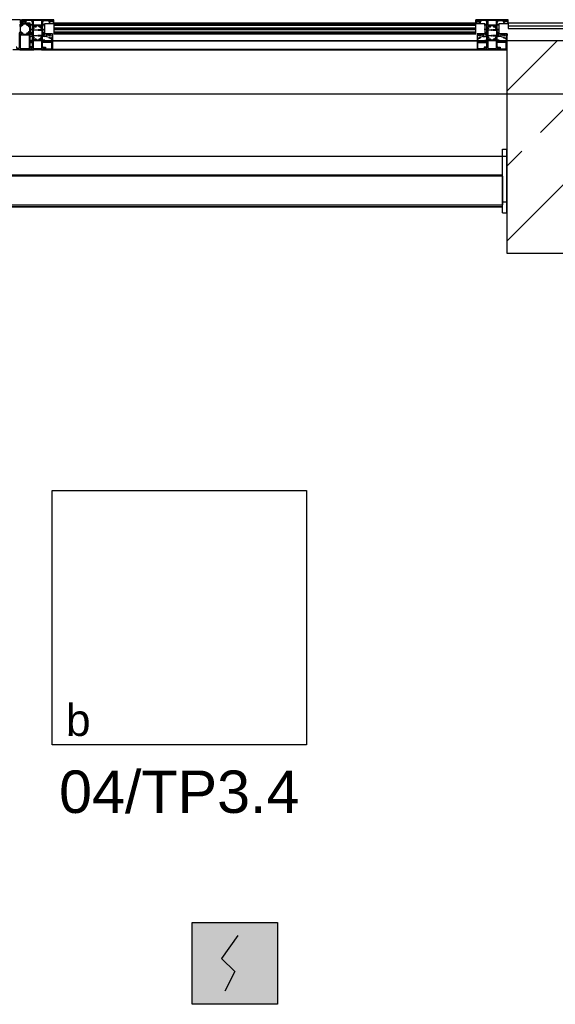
# Model space of a CAD drawing. Header units: millimetres. Extents: x 45983 to 94428, y -13359 to 18562.
# Tile 27 of 57: x 88751 to 90014, y -4463 to -2142. Entities that reach past the tile are written whole.
import ezdxf

# ---------------------------------------------------------------- set-up
doc = ezdxf.new("R2010")
doc.units = ezdxf.units.MM
doc.layers.add('Oświetlenie', color=5, linetype='Continuous')
doc.layers.add('TB czujki sufit właściwy', color=1, linetype='Continuous', lineweight=30)
doc.styles.get("Standard").update_dxf_attribs({"font": 'ARIAL.TTF'})

# ---------------------------------------------------------------- blocks, each defined once
blk = doc.blocks.new('DO')
h = blk.add_hatch(color=255)
h.dxf.hatch_style = 1
h.paths.add_polyline_path([(0, 51.53), (53.64, 51.53), (53.64, 0), (0, 0)])
for p, q in [((28.88, 43.29), (18.57, 28.86)), ((18.57, 28.86), (26.82, 20.61)), ((26.82, 20.61), (20.63, 8.24))]:
    blk.add_line(p, q)
blk.add_lwpolyline([(0, 51.53), (53.64, 51.53), (53.64, 0), (0, 0)], close=True)

msp = doc.modelspace()

# ---------------------------------------------------------------- hatches: boundary and pattern name
h = msp.add_hatch()
h.set_pattern_fill('FP_1', color=256, style=0, pattern_type=2)
h.set_pattern_definition([(45, (0, -28216.95), (-176.7767, 176.7767), []), (45, (176.78, -28216.95), (-176.7767, 176.7767), [125, -62.5])])
h.paths.add_polyline_path([(90317.6, -2692), (90400, -2692), (90400, -2192), (89900, -2192), (89900, -2692)], flags=0)

# ---------------------------------------------------------------- linework, layer by layer
at = {"lineweight": 9}
for p, q in [((88687.2, -2141.8), (88752.8, -2141.8)), ((88776.3, -2149.8), (88776.3, -2211.8)), ((88776.3, -2211.8), (88751.2, -2211.8))]:
    msp.add_line(p, q, dxfattribs=at)
for p, q in [((88750.4, -2155.7), (88752.5, -2155.7)), ((88750.7, -2156.1), (88752.2, -2156.1)), ((88752.2, -2158.6), (88752.2, -2169.6)), ((88754.3, -2158.1), (88752.7, -2158.1)), ((88752.8, -2141.8), (88752.8, -2149.8)), ((88752.8, -2149.8), (88776.3, -2149.8)), ((88752.9, -2149.3), (88776.3, -2149.3)), ((88755.1, -2149.3), (88755.3, -2147.1)), ((88755.3, -2146.8), (88755.3, -2141.8)), ((88831.1, -2141.8), (88755.3, -2141.8)), ((88757.3, -2146.8), (88755.3, -2146.8)), ((88755.6, -2146.8), (88758.4, -2146.8)), ((88756.1, -2155.1), (88756.9, -2155.1)), ((88763.8, -2143.3), (88756.8, -2143.3)), ((88756.8, -2143.3), (88756.8, -2145.8)), ((88756.8, -2145.8), (88758.3, -2145.8)), ((88757.7, -2145.2), (88758.4, -2144)), ((88758.4, -2145.6), (88757.9, -2145.5)), ((88758.4, -2146.8), (88758.4, -2145.6)), ((88762.4, -2143.3), (88758.8, -2143.3)), ((88758.9, -2143.8), (88761.8, -2143.8)), ((88759.1, -2149.8), (88762.6, -2149.8)), ((88759.7, -2153.2), (88760.1, -2152.1)), ((88760.5, -2151.8), (88766.4, -2151.8)), ((88762.2, -2144), (88762.9, -2145.2)), ((88762.7, -2145.5), (88762.3, -2145.6)), ((88762.3, -2145.6), (88762.3, -2146.8)), ((88762.3, -2145.8), (88763.8, -2145.8)), ((88762.3, -2146.8), (88765, -2146.8)), ((88766.8, -2146.8), (88763.3, -2146.8)), ((88763.8, -2145.8), (88763.8, -2143.3)), ((88781.3, -2143.6), (88765.3, -2143.6)), ((88765.3, -2143.6), (88765.3, -2145.8)), ((88765.3, -2145.8), (88766.8, -2145.8)), ((88765.3, -2147.1), (88765.5, -2149.3)), ((88766.8, -2145.8), (88766.8, -2146.8)), ((88766.9, -2152.1), (88767.3, -2153.2)), ((88770.1, -2155.1), (88770.9, -2155.1)), ((88772.6, -2158.1), (88774.2, -2158.1)), ((88774.5, -2155.7), (88776.1, -2155.7)), ((88776.2, -2156.1), (88774.7, -2156.1)), ((88774.7, -2158.6), (88774.7, -2169.6)), ((88776.3, -2152.9), (88781.3, -2152.8)), ((88776.4, -2155.8), (88776.3, -2152.9)), ((88777.5, -2155.7), (88776.4, -2155.8)), ((88776.7, -2171.6), (88776.7, -2156.6)), ((88781.3, -2154.3), (88777.5, -2154.3)), ((88777.5, -2154.3), (88777.5, -2155.7)), ((88779.8, -2146.8), (88779.8, -2145.8)), ((88779.8, -2145.8), (88781.3, -2145.8)), ((88781.3, -2146.8), (88779.8, -2146.8)), ((88781.3, -2145.8), (88781.3, -2143.6)), ((88781.3, -2152.8), (88781.3, -2146.8)), ((88781.3, -2159.1), (88781.3, -2154.3)), ((88783.2, -2143.6), (88783.2, -2153.8)), ((88803.6, -2143.6), (88783.2, -2143.6)), ((88783.2, -2153.8), (88803.6, -2153.8)), ((88783.2, -2156), (88783.8, -2159.1)), ((88787.7, -2155.8), (88783.4, -2155.8)), ((88783.4, -2156.2), (88784, -2159.4)), ((88783.7, -2155.9), (88784.9, -2155.9)), ((88787.7, -2156.3), (88786.1, -2160.5)), ((88786.2, -2156), (88787.4, -2155.9)), ((88787, -2158.5), (88787.8, -2156.1)), ((88791, -2156.1), (88790.8, -2156.8)), ((88791.5, -2155.8), (88795.2, -2155.8)), ((88795.6, -2156.1), (88795.9, -2156.8)), ((88799.7, -2158.5), (88798.8, -2156.1)), ((88799, -2155.8), (88803.3, -2155.8)), ((88799, -2156.3), (88800.5, -2160.5)), ((88800.5, -2156), (88799.3, -2155.9)), ((88803, -2155.9), (88801.8, -2155.9)), ((88803.3, -2156.2), (88802.7, -2159.4)), ((88803.5, -2156), (88802.9, -2159.1)), ((88803.6, -2153.8), (88803.6, -2143.6)), ((88805.4, -2143.6), (88821.4, -2143.6)), ((88805.4, -2145.8), (88805.4, -2143.6)), ((88806.9, -2145.8), (88805.4, -2145.8)), ((88805.4, -2146.8), (88806.9, -2146.8)), ((88805.4, -2152.8), (88805.4, -2146.8)), ((88810.3, -2152.9), (88805.4, -2152.8)), ((88805.4, -2154.3), (88809.1, -2154.3)), ((88805.4, -2159.1), (88805.4, -2154.3)), ((88806.9, -2146.8), (88806.9, -2145.8)), ((88809.1, -2154.3), (88809.1, -2155.7)), ((88809.1, -2155.7), (88810.2, -2155.8)), ((88810.2, -2155.8), (88810.3, -2152.9)), ((88819.9, -2145.8), (88819.9, -2146.8)), ((88821.4, -2145.8), (88819.9, -2145.8)), ((88819.9, -2146.8), (88823.3, -2146.8)), ((88821.3, -2147.1), (88821.1, -2150.5)), ((88821.4, -2143.6), (88821.4, -2145.8)), ((88821.4, -2150.8), (88822.6, -2150.8)), ((88824.4, -2146.8), (88821.6, -2146.8)), ((88822.6, -2150.8), (88823.4, -2150.7)), ((88822.9, -2143.3), (88829.9, -2143.3)), ((88822.9, -2145.8), (88822.9, -2143.3)), ((88824.3, -2145.8), (88822.9, -2145.8)), ((88823.4, -2150.7), (88825, -2150.7)), ((88824.5, -2144), (88823.8, -2145.2)), ((88823.9, -2145.5), (88824.4, -2145.6)), ((88824.4, -2145.6), (88824.4, -2146.8)), ((88827.8, -2143.8), (88824.9, -2143.8)), ((88825, -2150.7), (88825.7, -2150.8)), ((88825.7, -2150.8), (88827, -2150.8)), ((88827, -2150.8), (88827.7, -2150.7)), ((88827.7, -2150.7), (88829.3, -2150.7)), ((88828.9, -2145.2), (88828.2, -2144)), ((88828.3, -2145.6), (88828.8, -2145.5)), ((88828.3, -2146.8), (88828.3, -2145.6)), ((88831.1, -2146.8), (88828.3, -2146.8)), ((88829.9, -2145.8), (88828.3, -2145.8)), ((88829.3, -2150.7), (88830.1, -2150.8)), ((88829.4, -2146.8), (88831.4, -2146.8)), ((88829.9, -2143.3), (88829.9, -2145.8)), ((88830.1, -2150.8), (88831.3, -2150.8)), ((88831.4, -2146.8), (88831.4, -2142)), ((88831.6, -2150.5), (88831.4, -2147.1)), ((89827, -2149.8), (88831.4, -2149.8)), ((89827, -2150.8), (88831.4, -2150.8)), ((88831.4, -2150.8), (88831.4, -2174.8)), ((88831.4, -2152.8), (89827, -2152.8)), ((88831.4, -2154.8), (89827, -2154.8)), ((89826.7, -2150.5), (89827, -2147.1)), ((89827, -2146.8), (89827, -2141.8)), ((89902.8, -2141.8), (89827, -2141.8)), ((89829, -2146.8), (89827, -2146.8)), ((89827, -2174.8), (89827, -2150.8)), ((89828.3, -2150.8), (89827, -2150.8)), ((89827.3, -2146.8), (89830, -2146.8)), ((89829.1, -2150.7), (89828.3, -2150.8)), ((89835.5, -2143.3), (89828.5, -2143.3)), ((89828.5, -2143.3), (89828.5, -2145.8)), ((89828.5, -2145.8), (89830, -2145.8)), ((89830.7, -2150.7), (89829.1, -2150.7)), ((89829.4, -2145.2), (89830.1, -2144)), ((89830, -2145.6), (89829.6, -2145.5)), ((89830, -2146.8), (89830, -2145.6)), ((89830.5, -2143.8), (89833.4, -2143.8)), ((89831.4, -2150.8), (89830.7, -2150.7)), ((89832.6, -2150.8), (89831.4, -2150.8)), ((89833.3, -2150.7), (89832.6, -2150.8)), ((89834.9, -2150.7), (89833.3, -2150.7)), ((89833.9, -2144), (89834.6, -2145.2)), ((89834.4, -2145.5), (89833.9, -2145.6)), ((89833.9, -2145.6), (89833.9, -2146.8)), ((89833.9, -2146.8), (89836.7, -2146.8)), ((89834, -2145.8), (89835.5, -2145.8)), ((89835.7, -2150.8), (89834.9, -2150.7)), ((89838.5, -2146.8), (89835, -2146.8)), ((89835.5, -2145.8), (89835.5, -2143.3)), ((89837, -2150.8), (89835.7, -2150.8)), ((89853, -2143.6), (89837, -2143.6)), ((89837, -2143.6), (89837, -2145.8)), ((89837, -2145.8), (89838.5, -2145.8)), ((89837, -2147.1), (89837.3, -2150.5)), ((89838.5, -2145.8), (89838.5, -2146.8)), ((89848, -2152.9), (89853, -2152.8)), ((89848.1, -2155.8), (89848, -2152.9)), ((89849.2, -2155.7), (89848.1, -2155.8)), ((89853, -2154.3), (89849.2, -2154.3)), ((89849.2, -2154.3), (89849.2, -2155.7)), ((89851.5, -2146.8), (89851.5, -2145.8)), ((89851.5, -2145.8), (89853, -2145.8)), ((89853, -2146.8), (89851.5, -2146.8)), ((89853, -2145.8), (89853, -2143.6)), ((89853, -2152.8), (89853, -2146.8)), ((89853, -2159.1), (89853, -2154.3)), ((89854.8, -2143.6), (89854.8, -2153.8)), ((89875.2, -2143.6), (89854.8, -2143.6)), ((89854.8, -2153.8), (89875.2, -2153.8)), ((89854.9, -2156), (89855.4, -2159.1)), ((89859.3, -2155.8), (89855.1, -2155.8)), ((89855.1, -2156.2), (89855.6, -2159.4)), ((89855.4, -2155.9), (89856.5, -2155.9)), ((89857.8, -2156), (89859.1, -2155.9)), ((89859.4, -2156.3), (89857.8, -2160.5)), ((89858.6, -2158.5), (89859.5, -2156.1)), ((89862.7, -2156.1), (89862.4, -2156.8)), ((89863.2, -2155.8), (89866.8, -2155.8)), ((89867.3, -2156.1), (89867.6, -2156.8)), ((89871.4, -2158.5), (89870.5, -2156.1)), ((89870.6, -2156.3), (89872.2, -2160.5)), ((89870.7, -2155.8), (89874.9, -2155.8)), ((89872.2, -2156), (89870.9, -2155.9)), ((89874.6, -2155.9), (89873.5, -2155.9)), ((89874.9, -2156.2), (89874.4, -2159.4)), ((89875.1, -2156), (89874.6, -2159.1)), ((89875.2, -2153.8), (89875.2, -2143.6)), ((89877, -2143.6), (89893, -2143.6)), ((89877, -2145.8), (89877, -2143.6)), ((89878.5, -2145.8), (89877, -2145.8)), ((89877, -2146.8), (89878.5, -2146.8)), ((89877, -2152.8), (89877, -2146.8)), ((89882, -2152.9), (89877, -2152.8)), ((89877, -2154.3), (89880.8, -2154.3)), ((89877, -2159.1), (89877, -2154.3)), ((89878.5, -2146.8), (89878.5, -2145.8)), ((89880.8, -2154.3), (89880.8, -2155.7)), ((89880.8, -2155.7), (89881.9, -2155.8)), ((89881.9, -2155.8), (89882, -2152.9)), ((89891.5, -2145.8), (89891.5, -2146.8)), ((89893, -2145.8), (89891.5, -2145.8)), ((89891.5, -2146.8), (89895, -2146.8)), ((89893, -2147.1), (89892.7, -2150.5)), ((89893, -2143.6), (89893, -2145.8)), ((89893, -2150.8), (89894.3, -2150.8)), ((89896.1, -2146.8), (89893.3, -2146.8)), ((89894.3, -2150.8), (89895.1, -2150.7)), ((89894.5, -2143.3), (89901.5, -2143.3)), ((89894.5, -2145.8), (89894.5, -2143.3)), ((89896, -2145.8), (89894.5, -2145.8)), ((89895.1, -2150.7), (89896.7, -2150.7)), ((89896.1, -2144), (89895.4, -2145.2)), ((89895.6, -2145.5), (89896.1, -2145.6)), ((89896.1, -2145.6), (89896.1, -2146.8)), ((89899.5, -2143.8), (89896.6, -2143.8)), ((89896.7, -2150.7), (89897.4, -2150.8)), ((89897.4, -2150.8), (89898.6, -2150.8)), ((89898.6, -2150.8), (89899.3, -2150.7)), ((89899.3, -2150.7), (89900.9, -2150.7)), ((89900.6, -2145.2), (89899.9, -2144)), ((89900, -2145.6), (89900.4, -2145.5)), ((89900, -2146.8), (89900, -2145.6)), ((89901.5, -2145.8), (89900, -2145.8)), ((89902.7, -2146.8), (89900, -2146.8)), ((89900.9, -2150.7), (89901.7, -2150.8)), ((89901, -2146.8), (89903, -2146.8)), ((89901.5, -2143.3), (89901.5, -2145.8)), ((89901.7, -2150.8), (89903, -2150.8)), ((89903, -2146.8), (89903, -2142)), ((89903.3, -2150.5), (89903, -2147.1)), ((90397, -2149.8), (89903, -2149.8)), ((90397, -2150.3), (89903, -2150.3)), ((89903, -2150.3), (89903, -2162.3)), ((89903, -2156.3), (90397, -2156.3)), ((88752.2, -2172.1), (88750.7, -2172.1)), ((88752.1, -2175.9), (88752.7, -2172.7)), ((88752.7, -2170.1), (88754.3, -2170.1)), ((88756.8, -2173.1), (88756, -2173.1)), ((88760, -2176.2), (88759.7, -2175.1)), ((88766.4, -2176.5), (88760.5, -2176.5)), ((88767.3, -2175.1), (88766.9, -2176.2)), ((88770.9, -2173.1), (88770.1, -2173.1)), ((88774.2, -2170.1), (88772.6, -2170.1)), ((88776.1, -2172.6), (88774.5, -2172.6)), ((88774.7, -2172.1), (88776.2, -2172.1)), ((88776.3, -2180.4), (88777.8, -2180.4)), ((88776.3, -2181.4), (88777.8, -2181.4)), ((88776.6, -2163.3), (88777.2, -2163.3)), ((88781, -2165.8), (88776.6, -2165.8)), ((88776.6, -2174.8), (88777, -2174.8)), ((88781, -2176.8), (88777, -2176.8)), ((88777.3, -2175.1), (88777.3, -2175.6)), ((88777.5, -2163.6), (88777.5, -2164.5)), ((88777.6, -2175.8), (88781, -2175.8)), ((88777.8, -2164.8), (88781, -2164.8)), ((88781.3, -2164.5), (88781.3, -2160.3)), ((88781.3, -2185.3), (88781.3, -2177.1)), ((88781.4, -2175.6), (88781.4, -2166.1)), ((88781.5, -2159.3), (88783.6, -2159.3)), ((88781.8, -2159.8), (88783.5, -2159.8)), ((88783.1, -2162.3), (88783.1, -2165.5)), ((88783.1, -2167.1), (88783.1, -2178.5)), ((88783.1, -2180.1), (88783.1, -2183.3)), ((88783.4, -2165.8), (88792.1, -2165.8)), ((88792.1, -2166.8), (88783.4, -2166.8)), ((88783.4, -2178.8), (88792.1, -2178.8)), ((88792.1, -2179.8), (88783.4, -2179.8)), ((88784.3, -2161.8), (88783.6, -2161.8)), ((88788, -2158.8), (88787.1, -2158.8)), ((88803.2, -2165.8), (88794.5, -2165.8)), ((88794.5, -2166.8), (88803.2, -2166.8)), ((88803.2, -2178.8), (88794.5, -2178.8)), ((88794.5, -2179.8), (88803.2, -2179.8)), ((88798.7, -2158.8), (88799.5, -2158.8)), ((88802.4, -2161.8), (88803, -2161.8)), ((88803.1, -2159.3), (88805.2, -2159.3)), ((88804.8, -2159.8), (88803.2, -2159.8)), ((88803.5, -2162.3), (88803.5, -2165.5)), ((88803.5, -2167.1), (88803.5, -2178.5)), ((88803.5, -2180.1), (88803.5, -2183.3)), ((88805.3, -2164.5), (88805.3, -2160.3)), ((88805.3, -2175.6), (88805.3, -2166.1)), ((88805.3, -2185.3), (88805.3, -2177.1)), ((88808.8, -2164.8), (88805.6, -2164.8)), ((88805.6, -2165.8), (88810, -2165.8)), ((88809, -2175.8), (88805.6, -2175.8)), ((88805.6, -2176.8), (88809.6, -2176.8)), ((88813.3, -2180.4), (88808.8, -2180.4)), ((88814.2, -2181.4), (88808.8, -2181.4)), ((88809.1, -2163.6), (88809.1, -2164.5)), ((88809.3, -2175.1), (88809.3, -2175.6)), ((88810, -2163.3), (88809.4, -2163.3)), ((88810, -2174.8), (88809.6, -2174.8)), ((88810.3, -2165.5), (88810.3, -2163.6)), ((88810.3, -2176.1), (88810.3, -2175.2)), ((88814.3, -2175), (88813.6, -2175)), ((88816.8, -2174.8), (88814.3, -2175)), ((88814.3, -2177), (88814.3, -2179.4)), ((88814.5, -2181.5), (88819.7, -2183.2)), ((88828.5, -2174.8), (88816.8, -2174.8)), ((88828.8, -2175.1), (88828.3, -2183.5)), ((88831.4, -2160.8), (89827, -2160.8)), ((88831.4, -2162.8), (89827, -2162.8)), ((88831.4, -2164.8), (89827, -2164.8)), ((88831.4, -2170.8), (89827, -2170.8)), ((88831.4, -2172.8), (89827, -2172.8)), ((88831.4, -2174.8), (89827, -2174.8)), ((89829.5, -2175.1), (89830, -2183.5)), ((89829.8, -2174.8), (89841.5, -2174.8)), ((89843.8, -2181.5), (89838.6, -2183.2)), ((89841.5, -2174.8), (89844, -2175)), ((89844, -2175), (89844.8, -2175)), ((89844, -2177), (89844, -2179.4)), ((89844.2, -2181.4), (89849.5, -2181.4)), ((89845, -2180.4), (89849.5, -2180.4)), ((89848, -2165.5), (89848, -2163.6)), ((89848, -2176.1), (89848, -2175.2)), ((89848.3, -2163.3), (89848.9, -2163.3)), ((89852.7, -2165.8), (89848.3, -2165.8)), ((89848.3, -2174.8), (89848.7, -2174.8)), ((89852.7, -2176.8), (89848.7, -2176.8)), ((89849, -2175.1), (89849, -2175.6)), ((89849.2, -2163.6), (89849.2, -2164.5)), ((89849.3, -2175.8), (89852.7, -2175.8)), ((89849.5, -2164.8), (89852.7, -2164.8)), ((89853, -2164.5), (89853, -2160.3)), ((89853, -2175.6), (89853, -2166.1)), ((89853, -2185.3), (89853, -2177.1)), ((89853.2, -2159.3), (89855.3, -2159.3)), ((89853.5, -2159.8), (89855.1, -2159.8)), ((89854.8, -2162.3), (89854.8, -2165.5)), ((89854.8, -2167.1), (89854.8, -2178.5)), ((89854.8, -2180.1), (89854.8, -2183.3)), ((89855.1, -2165.8), (89863.8, -2165.8)), ((89863.8, -2166.8), (89855.1, -2166.8)), ((89855.1, -2178.8), (89863.8, -2178.8)), ((89863.8, -2179.8), (89855.1, -2179.8)), ((89855.9, -2161.8), (89855.3, -2161.8)), ((89859.6, -2158.8), (89858.8, -2158.8)), ((89874.9, -2165.8), (89866.2, -2165.8)), ((89866.2, -2166.8), (89874.9, -2166.8)), ((89874.9, -2178.8), (89866.2, -2178.8)), ((89866.2, -2179.8), (89874.9, -2179.8)), ((89870.4, -2158.8), (89871.2, -2158.8)), ((89874.1, -2161.8), (89874.7, -2161.8)), ((89874.8, -2159.3), (89876.8, -2159.3)), ((89876.5, -2159.8), (89874.9, -2159.8)), ((89875.2, -2162.3), (89875.2, -2165.5)), ((89875.2, -2167.1), (89875.2, -2178.5)), ((89875.2, -2180.1), (89875.2, -2183.3)), ((89877, -2164.5), (89877, -2160.3)), ((89877, -2175.6), (89877, -2166.1)), ((89877, -2185.3), (89877, -2177.1)), ((89880.5, -2164.8), (89877.3, -2164.8)), ((89877.3, -2165.8), (89881.7, -2165.8)), ((89880.7, -2175.8), (89877.3, -2175.8)), ((89877.3, -2176.8), (89881.3, -2176.8)), ((89885, -2180.4), (89880.5, -2180.4)), ((89885.8, -2181.4), (89880.5, -2181.4)), ((89880.8, -2163.6), (89880.8, -2164.5)), ((89881, -2175.1), (89881, -2175.6)), ((89881.7, -2163.3), (89881.1, -2163.3)), ((89881.7, -2174.8), (89881.3, -2174.8)), ((89882, -2165.5), (89882, -2163.6)), ((89882, -2176.1), (89882, -2175.2)), ((89886, -2175), (89885.2, -2175)), ((89888.5, -2174.8), (89886, -2175)), ((89886, -2177), (89886, -2179.4)), ((89886.2, -2181.5), (89891.4, -2183.2)), ((89900.2, -2174.8), (89888.5, -2174.8)), ((89900.5, -2175.1), (89900, -2183.5)), ((89903, -2162.3), (90397, -2162.3)), ((88776.3, -2189.8), (88781.3, -2189.8)), ((91190, -2192), (88776.3, -2192)), ((88777.8, -2193.8), (88776.3, -2193.4)), ((88778.7, -2194.1), (88776.3, -2194.1)), ((88776.3, -2195.3), (88780.7, -2195.3)), ((88778.3, -2193.8), (88777.8, -2193.8)), ((88781.3, -2191.8), (88778.3, -2191.8)), ((88778.3, -2191.8), (88778.3, -2193.8)), ((88778.7, -2192.8), (88778.7, -2194.1)), ((88781.1, -2194.5), (88779.3, -2192.6)), ((88781.3, -2189.8), (88781.3, -2186.5)), ((88781.3, -2200.5), (88781.3, -2191.8)), ((88781.6, -2200.8), (88781.3, -2200.5)), ((88781.3, -2201), (88781.6, -2200.8)), ((88781.3, -2209.8), (88781.3, -2201)), ((88783.6, -2186.2), (88781.5, -2186.2)), ((88783.3, -2185.8), (88781.8, -2185.8)), ((88783.1, -2191.8), (88783.1, -2210)), ((88803.5, -2191.8), (88783.1, -2191.8)), ((88783.8, -2186.4), (88783.2, -2189.5)), ((88783.3, -2189.5), (88783.9, -2186.4)), ((88783.4, -2189.8), (88787.7, -2189.8)), ((88783.6, -2183.8), (88784.4, -2183.8)), ((88784.2, -2189.8), (88783.6, -2189.8)), ((88784.9, -2189.8), (88784.4, -2189.8)), ((88786.2, -2185.2), (88787.8, -2189.4)), ((88787.5, -2189.8), (88786.2, -2189.8)), ((88787.9, -2189.5), (88787, -2187)), ((88787.2, -2186.8), (88788, -2186.8)), ((88790.8, -2188.7), (88791, -2189.4)), ((88795.2, -2189.8), (88791.5, -2189.8)), ((88795.9, -2188.7), (88795.6, -2189.4)), ((88799.5, -2186.8), (88798.7, -2186.8)), ((88798.8, -2189.5), (88799.7, -2187)), ((88800.4, -2185.2), (88798.9, -2189.4)), ((88803.2, -2189.8), (88799, -2189.8)), ((88799.1, -2189.8), (88800.4, -2189.8)), ((88801.8, -2189.8), (88802.2, -2189.8)), ((88803, -2183.8), (88802.3, -2183.8)), ((88802.5, -2189.8), (88803.1, -2189.8)), ((88803.3, -2189.5), (88802.8, -2186.4)), ((88802.9, -2186.4), (88803.4, -2189.5)), ((88805.1, -2186.2), (88803.1, -2186.2)), ((88803.4, -2185.8), (88804.8, -2185.8)), ((88803.5, -2210), (88803.5, -2191.8)), ((88805.1, -2200.8), (88805.3, -2200.5)), ((88805.3, -2201), (88805.1, -2200.8)), ((88805.3, -2189.8), (88805.3, -2186.5)), ((88810.3, -2189.8), (88805.3, -2189.8)), ((88805.3, -2191.8), (88808.3, -2191.8)), ((88805.3, -2200.5), (88805.3, -2191.8)), ((88805.3, -2209.8), (88805.3, -2201)), ((88805.6, -2194.5), (88807.4, -2192.6)), ((88826.4, -2195.3), (88805.9, -2195.3)), ((88807.9, -2192.8), (88807.9, -2194.1)), ((88807.9, -2194.1), (88826.5, -2194.1)), ((88808.3, -2191.8), (88808.3, -2193.8)), ((88808.3, -2193.8), (88808.9, -2193.8)), ((88808.9, -2193.8), (88810.3, -2193.4)), ((88810.3, -2193.4), (88810.3, -2189.8)), ((88819.7, -2183.2), (88825.9, -2185.5)), ((88825.8, -2186.8), (88820.7, -2184.9)), ((88821, -2183.8), (88826, -2185.6)), ((88827, -2186.8), (88825.8, -2186.8)), ((88826, -2185.6), (88826.8, -2185.6)), ((88826.5, -2183.7), (88826.5, -2185.1)), ((88828.1, -2183.7), (88826.5, -2183.7)), ((88826.5, -2183.8), (88827.8, -2183.8)), ((88826.8, -2185.6), (88826.5, -2183.8)), ((88826.9, -2209.4), (88826.9, -2195.8)), ((88827, -2193.6), (88827, -2186.8)), ((88828.3, -2184.3), (88828.3, -2211.5)), ((89830, -2192), (88828.3, -2192)), ((88828.3, -2192), (89830, -2192)), ((89830, -2184.3), (89830, -2211.5)), ((89830.3, -2183.7), (89831.8, -2183.7)), ((89831.8, -2183.8), (89830.5, -2183.8)), ((89831.3, -2193.6), (89831.3, -2186.8)), ((89831.3, -2186.8), (89832.5, -2186.8)), ((89831.4, -2209.4), (89831.4, -2195.8)), ((89831.5, -2185.6), (89831.8, -2183.8)), ((89832.4, -2185.6), (89831.5, -2185.6)), ((89831.8, -2183.7), (89831.8, -2185.1)), ((89850.4, -2194.1), (89831.8, -2194.1)), ((89831.9, -2195.3), (89852.4, -2195.3)), ((89837.3, -2183.8), (89832.4, -2185.6)), ((89838.6, -2183.2), (89832.5, -2185.5)), ((89832.5, -2186.8), (89837.6, -2184.9)), ((89848, -2193.4), (89848, -2189.8)), ((89848, -2189.8), (89853, -2189.8)), ((89849.5, -2193.8), (89848, -2193.4)), ((89850, -2193.8), (89849.5, -2193.8)), ((89853, -2191.8), (89850, -2191.8)), ((89850, -2191.8), (89850, -2193.8)), ((89850.4, -2192.8), (89850.4, -2194.1)), ((89852.8, -2194.5), (89850.9, -2192.6)), ((89853, -2189.8), (89853, -2186.5)), ((89853, -2200.5), (89853, -2191.8)), ((89853.2, -2200.8), (89853, -2200.5)), ((89853, -2201), (89853.2, -2200.8)), ((89853, -2209.8), (89853, -2201)), ((89855.2, -2186.2), (89853.2, -2186.2)), ((89855, -2185.8), (89853.5, -2185.8)), ((89854.8, -2191.8), (89854.8, -2210)), ((89875.2, -2191.8), (89854.8, -2191.8)), ((89855.4, -2186.4), (89854.9, -2189.5)), ((89855, -2189.5), (89855.5, -2186.4)), ((89855.1, -2189.8), (89859.3, -2189.8)), ((89855.9, -2189.8), (89855.2, -2189.8)), ((89855.3, -2183.8), (89856, -2183.8)), ((89856.5, -2189.8), (89856.1, -2189.8)), ((89857.9, -2185.2), (89859.5, -2189.4)), ((89859.2, -2189.8), (89857.9, -2189.8)), ((89859.5, -2189.5), (89858.6, -2187)), ((89858.8, -2186.8), (89859.6, -2186.8)), ((89862.5, -2188.7), (89862.7, -2189.4)), ((89866.8, -2189.8), (89863.2, -2189.8)), ((89867.5, -2188.7), (89867.3, -2189.4)), ((89871.2, -2186.8), (89870.4, -2186.8)), ((89872.1, -2185.2), (89870.5, -2189.4)), ((89870.5, -2189.5), (89871.4, -2187)), ((89874.9, -2189.8), (89870.7, -2189.8)), ((89870.8, -2189.8), (89872.1, -2189.8)), ((89873.5, -2189.8), (89873.9, -2189.8)), ((89874.7, -2183.8), (89874, -2183.8)), ((89874.1, -2189.8), (89874.8, -2189.8)), ((89875, -2189.5), (89874.5, -2186.4)), ((89874.6, -2186.4), (89875.1, -2189.5)), ((89876.8, -2186.2), (89874.8, -2186.2)), ((89875, -2185.8), (89876.5, -2185.8)), ((89875.2, -2210), (89875.2, -2191.8)), ((89876.7, -2200.8), (89877, -2200.5)), ((89877, -2201), (89876.7, -2200.8)), ((89877, -2189.8), (89877, -2186.5)), ((89882, -2189.8), (89877, -2189.8)), ((89877, -2191.8), (89880, -2191.8)), ((89877, -2200.5), (89877, -2191.8)), ((89877, -2209.8), (89877, -2201)), ((89877.2, -2194.5), (89879.1, -2192.6)), ((89898.1, -2195.3), (89877.6, -2195.3)), ((89879.6, -2192.8), (89879.6, -2194.1)), ((89879.6, -2194.1), (89898.2, -2194.1)), ((89880, -2191.8), (89880, -2193.8)), ((89880, -2193.8), (89880.5, -2193.8)), ((89880.5, -2193.8), (89882, -2193.4)), ((89882, -2193.4), (89882, -2189.8)), ((89891.4, -2183.2), (89897.5, -2185.5)), ((89897.5, -2186.8), (89892.4, -2184.9)), ((89892.7, -2183.8), (89897.6, -2185.6)), ((89898.7, -2186.8), (89897.5, -2186.8)), ((89897.6, -2185.6), (89898.5, -2185.6)), ((89898.2, -2183.7), (89898.2, -2185.1)), ((89899.7, -2183.7), (89898.2, -2183.7)), ((89898.2, -2183.8), (89899.5, -2183.8)), ((89898.5, -2185.6), (89898.2, -2183.8)), ((89898.6, -2209.4), (89898.6, -2195.8)), ((89898.7, -2193.6), (89898.7, -2186.8)), ((89900, -2184.3), (89900, -2211.5)), ((90400, -2192), (89900, -2192)), ((89900, -2192), (89900, -2692)), ((88784.2, -2213.8), (88751.2, -2213.8)), ((88780, -2206.2), (88776.3, -2206.2)), ((88776.3, -2207.4), (88778.5, -2207.4)), ((88776.3, -2208.2), (88777.8, -2207.8)), ((88776.4, -2211.8), (88810.3, -2211.8)), ((88777.8, -2207.8), (88778.3, -2207.8)), ((88778.3, -2207.8), (88778.3, -2209.8)), ((88778.3, -2209.8), (88781.3, -2209.8)), ((88778.5, -2207.4), (88778.7, -2207.6)), ((88779.2, -2207.7), (88780.3, -2207.1)), ((88780.7, -2206.9), (88780.7, -2206.4)), ((88783.1, -2210), (88803.5, -2210)), ((88799.3, -2211.8), (88787.3, -2211.8)), ((89900, -2213.8), (88802.5, -2213.8)), ((88808.3, -2209.8), (88805.3, -2209.8)), ((88807.5, -2207.7), (88806.4, -2207.1)), ((88806.6, -2206.2), (88812, -2206.2)), ((88808.1, -2207.4), (88808, -2207.6)), ((88810.8, -2207.4), (88808.1, -2207.4)), ((88808.3, -2207.8), (88808.3, -2209.8)), ((88808.8, -2207.8), (88808.3, -2207.8)), ((88810.3, -2208.2), (88808.8, -2207.8)), ((88810.3, -2211.8), (88810.3, -2208.2)), ((88810.8, -2211.8), (88810.8, -2207.4)), ((88828.1, -2211.8), (88810.8, -2211.8)), ((88812, -2206.2), (88812, -2210.4)), ((88812, -2210.4), (88825.9, -2210.4)), ((89830, -2211.8), (88828.3, -2211.8)), ((89830.2, -2211.8), (89847.5, -2211.8)), ((89846.3, -2210.4), (89832.4, -2210.4)), ((89851.7, -2206.2), (89846.3, -2206.2)), ((89846.3, -2206.2), (89846.3, -2210.4)), ((89847.5, -2211.8), (89847.5, -2207.4)), ((89847.5, -2207.4), (89850.2, -2207.4)), ((89848, -2208.2), (89849.5, -2207.8)), ((89848, -2211.8), (89848, -2208.2)), ((89848, -2211.8), (89882, -2211.8)), ((89849.5, -2207.8), (89850, -2207.8)), ((89850, -2207.8), (89850, -2209.8)), ((89850, -2209.8), (89853, -2209.8)), ((89850.2, -2207.4), (89850.3, -2207.6)), ((89850.9, -2207.7), (89851.9, -2207.1)), ((89854.8, -2210), (89875.2, -2210)), ((89880, -2209.8), (89877, -2209.8)), ((89879.1, -2207.7), (89878, -2207.1)), ((89878.3, -2206.2), (89883.7, -2206.2)), ((89879.8, -2207.4), (89879.7, -2207.6)), ((89882.5, -2207.4), (89879.8, -2207.4)), ((89880, -2207.8), (89880, -2209.8)), ((89880.5, -2207.8), (89880, -2207.8)), ((89882, -2208.2), (89880.5, -2207.8)), ((89882, -2211.8), (89882, -2208.2)), ((89882.5, -2211.8), (89882.5, -2207.4)), ((89899.8, -2211.8), (89882.5, -2211.8)), ((89883.7, -2206.2), (89883.7, -2210.4)), ((89883.7, -2210.4), (89897.6, -2210.4)), ((92062.4, -2317), (86660, -2317)), ((89889.6, -2447), (89899.6, -2447)), ((89889.6, -2597), (89889.6, -2447)), ((89899.6, -2597), (89899.6, -2447)), ((86776.2, -2463.8), (89900, -2463.8)), ((89889.6, -2508), (86776.2, -2508)), ((89889.6, -2510.6), (86776.2, -2510.6)), ((89889.6, -2510.6), (89889.6, -2578.6)), ((89889.6, -2570.9), (89899.6, -2570.9)), ((89899.6, -2570.9), (89899.6, -2583)), ((86776.2, -2578.6), (89889.6, -2578.6)), ((89889.6, -2583), (86776.2, -2583)), ((86776.2, -2583), (89889.6, -2583)), ((89889.6, -2597), (89899.6, -2597)), ((89900, -2692), (90400, -2692))]:
    msp.add_line(p, q)
at = {"extrusion": (0, 0, -1)}
for p, q in [((88831.4, -2141.8), (88755.3, -2141.8)), ((88755.3, -2141.8), (88755.3, -2149.3)), ((88810.3, -2174.8), (88810.3, -2150.8)), ((88810.3, -2150.8), (88831.4, -2150.8)), ((88831.4, -2150.8), (88831.4, -2141.8)), ((89903, -2141.8), (89827, -2141.8)), ((89827, -2141.8), (89827, -2150.8)), ((89827, -2150.8), (89848, -2150.8)), ((89848, -2150.8), (89848, -2174.8)), ((89882, -2174.8), (89882, -2150.8)), ((89882, -2150.8), (89903, -2150.8)), ((89903, -2150.8), (89903, -2141.8)), ((88828.3, -2174.8), (88810.3, -2174.8)), ((88828.3, -2211.8), (88828.3, -2174.8)), ((89848, -2174.8), (89830, -2174.8)), ((89830, -2174.8), (89830, -2211.8)), ((89900, -2174.8), (89882, -2174.8)), ((89900, -2211.8), (89900, -2174.8)), ((88776.3, -2211.8), (88787.3, -2211.8)), ((88799.3, -2211.8), (88828.3, -2211.8)), ((89830, -2211.8), (89900, -2211.8))]:
    msp.add_line(p, q, dxfattribs=at)
for points in [[(88755.2, -2149.8), (88752.8, -2149.8), (88752.8, -2141.8), (88722.3, -2141.8)], [(88752.1, -2152.4), (88752.7, -2155.5), (88752.1, -2152.4)], [(88756.5, -2152.1), (88752.3, -2152.1), (88756.6, -2152.1)], [(88754.8, -2157.8), (88756.8, -2152.4), (88755.9, -2154.9)], [(88776.3, -2155.4), (88776.3, -2149.8), (88766, -2149.8), (88766, -2147.2), (88764.5, -2147.2), (88764.5, -2149.8), (88757.5, -2149.8), (88757.5, -2147.2), (88755.7, -2147.2), (88755.7, -2149.3)], [(88771.1, -2154.9), (88770.2, -2152.4), (88772.2, -2157.8)], [(88770.4, -2152.1), (88774.6, -2152.1), (88770.4, -2152.1)], [(88774.8, -2152.4), (88774.3, -2155.5), (88774.8, -2152.4)], [(88752.4, -2176.1), (88756.5, -2176.1), (88752.1, -2176.1), (88752.7, -2172.6), (88750.2, -2172.6), (88750.2, -2198.5), (88750.4, -2198.8), (88750.2, -2199), (88750.2, -2210), (88744.7, -2210), (88744.7, -2206.8), (88742.7, -2206.8)], [(88755.8, -2173.4), (88756.7, -2175.9), (88754.8, -2170.5)], [(88772.2, -2170.5), (88770.2, -2175.9), (88771.1, -2173.4)], [(88774.6, -2176.1), (88770.4, -2176.1), (88774.6, -2176.1)], [(88774.3, -2172.8), (88774.8, -2175.9), (88774.3, -2172.7)], [(88780.2, -2205.9), (88776.3, -2205.9), (88776.3, -2172.8)], [(88735, -2211.8), (88776.3, -2211.8), (88776.3, -2207.4), (88780.2, -2207.4)]]:
    msp.add_lwpolyline(points)
msp.add_lwpolyline([(88752, -2210), (88774.5, -2210), (88774.5, -2178.5), (88752, -2178.5)], close=True)
for centre, radius in [((88760.3, -2145.5), 1), ((88785.5, -2156.5), 0.526), ((88801.1, -2156.5), 0.526), ((88826.3, -2145.5), 1), ((89832, -2145.5), 1), ((89857.2, -2156.5), 0.526), ((89872.8, -2156.5), 0.526), ((89898, -2145.5), 1), ((88817.5, -2177.5), 1.5), ((88823, -2178.5), 1.75), ((89835.3, -2178.5), 1.75), ((89840.8, -2177.5), 1.5), ((89889.2, -2177.5), 1.5), ((89894.7, -2178.5), 1.75), ((88785.5, -2189.1), 0.55), ((88801.1, -2189.1), 0.55), ((89857.2, -2189.1), 0.55), ((89872.8, -2189.1), 0.55)]:
    msp.add_circle(centre, radius)
for centre, radius, start, end in [((88752.4, -2152.4), 0.25, 90, 190), ((88752.3, -2152.3), 0.2, 90, 190), ((88752.2, -2155.6), 0.5, 270, 10), ((88752.7, -2158.6), 0.5, 90, 180), ((88752.5, -2155.5), 0.2, 270, 10), ((88754.3, -2157.6), 0.5, 270, 340), ((88755.2, -2149.3), 0.5, 270, 0), ((88755.6, -2142), 0.25, 90, 180), ((88755.5, -2147.1), 0.226, 71.2095, 184.4274), ((88756.1, -2154.9), 0.2, 159.9231, 270), ((88756.5, -2152.4), 0.25, 340, 90), ((88756.6, -2152.3), 0.2, 339.9231, 90), ((88756.9, -2152.1), 3, 270, 340.0164), ((88757.3, -2145.8), 1, 270, 0), ((88759.3, -2148.1), 1.72, 114.1034, 263.1254), ((88759, -2144.6), 1.26, 97.0364, 261.8341), ((88757.9, -2145.3), 0.2, 150, 260.5377), ((88758.9, -2144.3), 0.5, 90, 150), ((88758.4, -2146.1), 0.506, 296.6486, 29.8936), ((88760.5, -2152.3), 0.5, 90, 160.0164), ((88761.8, -2144.3), 0.5, 30, 90), ((88763.3, -2145.8), 1, 180, 270), ((88762.6, -2144.6), 1.26, 280.38, 97.0364), ((88762.3, -2148.1), 1.72, 276.8746, 69.3841), ((88762.7, -2145.3), 0.2, 279.4623, 30), ((88763.2, -2146.1), 0.506, 149.0757, 234.5786), ((88765.1, -2147.1), 0.227, 355.7621, 109.2679), ((88766.4, -2152.3), 0.5, 19.9836, 90), ((88770.1, -2152.1), 3, 199.9836, 270), ((88770.4, -2152.4), 0.25, 90, 200), ((88770.4, -2152.3), 0.2, 90, 200), ((88770.9, -2154.9), 0.2, 270, 20), ((88772.6, -2157.6), 0.5, 200, 270), ((88774.7, -2155.6), 0.5, 170, 270), ((88774.2, -2158.6), 0.5, 0, 90), ((88774.5, -2155.5), 0.2, 170, 270), ((88774.6, -2152.4), 0.25, 350, 90), ((88774.6, -2152.3), 0.2, 350, 90), ((88776.1, -2155.5), 0.2, 270, 15.1513), ((88776.2, -2156.6), 0.5, 0, 90), ((88783.4, -2156), 0.2, 90, 190), ((88783.7, -2156.1), 0.3, 85.5107, 190.4508), ((88784.9, -2156.1), 0.2, 317.607, 90), ((88785.5, -2156.5), 0.6, 153.773, 270), ((88785.5, -2156.5), 0.6, 270, 26.227), ((88786.2, -2156.1), 0.2, 104.9071, 222.393), ((88787.1, -2158.6), 0.2, 159.9963, 270), ((88787.4, -2156.2), 0.3, 340, 94.5809), ((88787.7, -2156), 0.2, 339.9963, 90), ((88788, -2155.8), 3, 270, 340.0082), ((88791.5, -2156.3), 0.5, 90, 160.0082), ((88795.2, -2156.3), 0.5, 19.9918, 90), ((88798.7, -2155.8), 3, 199.9918, 270), ((88799, -2156), 0.2, 90, 200.0037), ((88799.3, -2156.2), 0.3, 85.4191, 200), ((88799.5, -2158.6), 0.2, 270, 20.0037), ((88800.4, -2156.1), 0.2, 317.607, 75.0929), ((88801.1, -2156.5), 0.6, 153.773, 270), ((88801.1, -2156.5), 0.6, 270, 26.227), ((88801.8, -2156.1), 0.2, 90, 222.393), ((88803, -2156.1), 0.3, 349.5492, 94.4893), ((88803.3, -2156), 0.2, 350, 90), ((88821.4, -2150.5), 0.3, 176.6981, 270), ((88821.6, -2147.1), 0.227, 70.7321, 184.2379), ((88823.3, -2145.8), 1, 270, 0), ((88823.9, -2145.3), 0.2, 150, 260.5377), ((88824.9, -2144.3), 0.5, 90, 150), ((88827.8, -2144.3), 0.5, 30, 90), ((88829.4, -2145.8), 1, 180, 270), ((88828.7, -2145.3), 0.2, 279.4623, 30), ((88831.1, -2142), 0.25, 0, 90), ((88831.1, -2147.1), 0.226, 355.5726, 108.7905), ((88831.3, -2150.5), 0.3, 270, 3.3019), ((89827, -2150.5), 0.3, 176.6981, 270), ((89827.2, -2142), 0.25, 90, 180), ((89827.2, -2147.1), 0.226, 71.2095, 184.4274), ((89829, -2145.8), 1, 270, 0), ((89829.6, -2145.3), 0.2, 150, 260.5377), ((89830.5, -2144.3), 0.5, 90, 150), ((89833.4, -2144.3), 0.5, 30, 90), ((89835, -2145.8), 1, 180, 270), ((89834.4, -2145.3), 0.2, 279.4623, 30), ((89836.8, -2147.1), 0.227, 355.7621, 109.2679), ((89837, -2150.5), 0.3, 270, 3.3019), ((89855.1, -2156), 0.2, 90, 190), ((89855.4, -2156.1), 0.3, 85.5107, 190.4508), ((89856.5, -2156.1), 0.2, 317.607, 90), ((89857.2, -2156.5), 0.6, 153.773, 270), ((89857.2, -2156.5), 0.6, 270, 26.227), ((89857.9, -2156.1), 0.2, 104.9071, 222.393), ((89858.8, -2158.6), 0.2, 159.9963, 270), ((89859.1, -2156.2), 0.3, 340, 94.5809), ((89859.3, -2156), 0.2, 339.9963, 90), ((89859.6, -2155.8), 3, 270, 340.0082), ((89863.2, -2156.3), 0.5, 90, 160.0082), ((89866.8, -2156.3), 0.5, 19.9918, 90), ((89870.4, -2155.8), 3, 199.9918, 270), ((89870.7, -2156), 0.2, 90, 200.0037), ((89870.9, -2156.2), 0.3, 85.4191, 200), ((89871.2, -2158.6), 0.2, 270, 20.0037), ((89872.1, -2156.1), 0.2, 317.607, 75.0929), ((89872.8, -2156.5), 0.6, 153.773, 270), ((89872.8, -2156.5), 0.6, 270, 26.227), ((89873.5, -2156.1), 0.2, 90, 222.393), ((89874.6, -2156.1), 0.3, 349.5492, 94.4893), ((89874.9, -2156), 0.2, 350, 90), ((89893, -2150.5), 0.3, 176.6981, 270), ((89893.2, -2147.1), 0.227, 70.7321, 184.2379), ((89895, -2145.8), 1, 270, 0), ((89895.6, -2145.3), 0.2, 150, 260.5377), ((89896.6, -2144.3), 0.5, 90, 150), ((89899.5, -2144.3), 0.5, 30, 90), ((89901, -2145.8), 1, 180, 270), ((89900.4, -2145.3), 0.2, 279.4623, 30), ((89902.8, -2147.1), 0.226, 355.5726, 108.7905), ((89902.8, -2142), 0.25, 0, 90), ((89903, -2150.5), 0.3, 270, 3.3019), ((88752.4, -2175.9), 0.25, 170, 270), ((88752.7, -2169.6), 0.5, 180, 270), ((88752.2, -2172.6), 0.5, 350, 90), ((88754.3, -2170.6), 0.5, 20, 90), ((88756, -2173.3), 0.2, 90, 200.0037), ((88756.5, -2175.9), 0.25, 270, 20), ((88756.5, -2175.9), 0.2, 270, 20.0037), ((88756.8, -2176.1), 3, 19.9836, 90), ((88760.5, -2176), 0.5, 199.9836, 270), ((88766.4, -2176), 0.5, 270, 340.0164), ((88770.1, -2176.1), 3, 90, 160.0164), ((88770.4, -2175.9), 0.25, 160, 270), ((88770.4, -2175.9), 0.2, 160.0363, 270), ((88770.9, -2173.3), 0.2, 340.0363, 90), ((88772.6, -2170.6), 0.5, 90, 160), ((88774.2, -2169.6), 0.5, 270, 0), ((88774.7, -2172.6), 0.5, 90, 190), ((88774.5, -2172.8), 0.2, 90, 190.0915), ((88774.6, -2175.9), 0.25, 270, 10), ((88774.6, -2175.9), 0.2, 270, 10.0915), ((88776.1, -2172.8), 0.2, 0, 90), ((88776.2, -2171.6), 0.5, 270, 0), ((88776.6, -2163.6), 0.3, 90, 180), ((88776.6, -2165.5), 0.3, 180, 270), ((88776.6, -2175.1), 0.3, 90, 183.7026), ((88777, -2176.1), 0.7, 180, 270), ((88769.5, -2160.6), 15.9, 295.4678, 317.2184), ((88777, -2175.1), 0.3, 0, 90), ((88777.2, -2163.6), 0.3, 0, 90), ((88769.5, -2160.6), 14.9, 300.9122, 316.9785), ((88777.6, -2175.6), 0.3, 180.0359, 270), ((88777.8, -2164.5), 0.3, 180, 270), ((88777.8, -2177.9), 2.5, 270, 0), ((88777.8, -2177.9), 3.5, 270, 0), ((88780.8, -2177.9), 0.5, 0, 180), ((88780.8, -2171), 0.5, 317.2184, 144.3861), ((88781, -2164.5), 0.3, 270, 0), ((88781, -2166.2), 0.357, 9.0075, 86.2817), ((88781, -2175.5), 0.357, 273.7183, 350.9925), ((88781, -2177.2), 0.341, 6.907, 87.1528), ((88781.5, -2159.1), 0.2, 180, 270), ((88781.8, -2160.3), 0.5, 90, 180), ((88783.6, -2162.3), 0.5, 90, 180), ((88783.4, -2165.5), 0.3, 180, 270), ((88783.4, -2167.1), 0.3, 90, 180), ((88783.4, -2178.5), 0.3, 180, 270), ((88783.4, -2180.1), 0.3, 90, 180), ((88783.5, -2159.3), 0.5, 270, 356.8695), ((88783.6, -2159.1), 0.2, 270, 10), ((88784.3, -2159.8), 2, 270, 340), ((88792.1, -2166.3), 0.5, 0, 90), ((88792.1, -2166.3), 0.5, 270, 0), ((88792.1, -2179.3), 0.5, 0, 90), ((88792.1, -2179.3), 0.5, 270, 0), ((88794.5, -2166.3), 0.5, 90, 180), ((88794.5, -2166.3), 0.5, 180, 270), ((88794.5, -2179.3), 0.5, 90, 180), ((88794.5, -2179.3), 0.5, 180, 270), ((88802.4, -2159.8), 2, 200, 270), ((88803.2, -2159.3), 0.5, 183.1305, 270), ((88803.1, -2159.1), 0.2, 170, 270), ((88803, -2162.3), 0.5, 0, 90), ((88803.2, -2165.5), 0.3, 270, 0), ((88803.2, -2167.1), 0.3, 0, 90), ((88803.2, -2178.5), 0.3, 270, 0), ((88803.2, -2180.1), 0.3, 0, 90), ((88804.8, -2160.3), 0.5, 0, 90), ((88805.2, -2159.1), 0.2, 270, 0), ((88805.6, -2164.5), 0.3, 180, 270), ((88805.7, -2166.2), 0.357, 93.7183, 170.9925), ((88805.8, -2171), 0.5, 35.6139, 222.7816), ((88805.7, -2175.5), 0.357, 189.0075, 266.2817), ((88805.7, -2177.2), 0.341, 92.8472, 173.093), ((88805.8, -2177.9), 0.5, 0, 180), ((88808.8, -2177.9), 3.5, 180, 270), ((88817.1, -2160.6), 15.9, 222.7816, 256.1831), ((88817.1, -2160.6), 14.9, 223.0215, 255.154), ((88808.8, -2177.9), 2.5, 180, 270), ((88808.8, -2164.5), 0.3, 270, 0), ((88809, -2175.6), 0.3, 270, 359.9641), ((88809.4, -2163.6), 0.3, 90, 180), ((88809.6, -2175.1), 0.3, 90, 180), ((88809.6, -2176.1), 0.7, 270, 0), ((88810, -2163.6), 0.3, 0, 90), ((88810, -2165.5), 0.3, 270, 0), ((88810, -2175.1), 0.3, 356.2974, 90), ((88813.6, -2174), 1, 255.154, 270), ((88813.3, -2177), 1, 0, 90), ((88813.3, -2179.4), 1, 270, 0), ((88814.2, -2182.4), 1, 70.8061, 90), ((88828.5, -2175.1), 0.3, 356.6335, 90), ((89829.8, -2175.1), 0.3, 90, 183.3665), ((89844.2, -2182.4), 1, 90, 109.1939), ((89845, -2177), 1, 90, 180), ((89845, -2179.4), 1, 180, 270), ((89844.8, -2174), 1, 270, 284.846), ((89841.2, -2160.6), 14.9, 284.846, 316.9785), ((89841.2, -2160.6), 15.9, 283.8169, 317.2184), ((89848.3, -2163.6), 0.3, 90, 180), ((89848.3, -2165.5), 0.3, 180, 270), ((89848.3, -2175.1), 0.3, 90, 183.7026), ((89848.7, -2176.1), 0.7, 180, 270), ((89848.7, -2175.1), 0.3, 0, 90), ((89848.9, -2163.6), 0.3, 0, 90), ((89849.3, -2175.6), 0.3, 180.0359, 270), ((89849.5, -2164.5), 0.3, 180, 270), ((89849.5, -2177.9), 2.5, 270, 0), ((89849.5, -2177.9), 3.5, 270, 0), ((89852.5, -2177.9), 0.5, 0, 180), ((89852.5, -2171), 0.5, 317.2184, 144.3861), ((89852.7, -2164.5), 0.3, 270, 0), ((89852.7, -2166.2), 0.357, 9.0075, 86.2817), ((89852.7, -2175.5), 0.357, 273.7183, 350.9925), ((89852.7, -2177.2), 0.341, 6.907, 87.1528), ((89853.2, -2159.1), 0.2, 180, 270), ((89853.5, -2160.3), 0.5, 90, 180), ((89855.3, -2162.3), 0.5, 90, 180), ((89855.1, -2165.5), 0.3, 180, 270), ((89855.1, -2167.1), 0.3, 90, 180), ((89855.1, -2178.5), 0.3, 180, 270), ((89855.1, -2180.1), 0.3, 90, 180), ((89855.1, -2159.3), 0.5, 270, 356.8695), ((89855.2, -2159.1), 0.2, 270, 10), ((89855.9, -2159.8), 2, 270, 340), ((89863.8, -2166.3), 0.5, 0, 90), ((89863.8, -2166.3), 0.5, 270, 0), ((89863.8, -2179.3), 0.5, 0, 90), ((89863.8, -2179.3), 0.5, 270, 0), ((89866.2, -2166.3), 0.5, 90, 180), ((89866.2, -2166.3), 0.5, 180, 270), ((89866.2, -2179.3), 0.5, 90, 180), ((89866.2, -2179.3), 0.5, 180, 270), ((89874.1, -2159.8), 2, 200, 270), ((89874.9, -2159.3), 0.5, 183.1305, 270), ((89874.8, -2159.1), 0.2, 170, 270), ((89874.7, -2162.3), 0.5, 0, 90), ((89874.9, -2165.5), 0.3, 270, 0), ((89874.9, -2167.1), 0.3, 0, 90), ((89874.9, -2178.5), 0.3, 270, 0), ((89874.9, -2180.1), 0.3, 0, 90), ((89876.5, -2160.3), 0.5, 0, 90), ((89876.8, -2159.1), 0.2, 270, 0), ((89877.3, -2164.5), 0.3, 180, 270), ((89877.3, -2166.2), 0.357, 93.7183, 170.9925), ((89877.5, -2171), 0.5, 35.6139, 222.7816), ((89877.3, -2175.5), 0.357, 189.0075, 266.2817), ((89877.3, -2177.2), 0.341, 92.8472, 173.093), ((89877.5, -2177.9), 0.5, 0, 180), ((89880.5, -2177.9), 3.5, 180, 270), ((89888.8, -2160.6), 15.9, 222.7816, 256.1831), ((89888.8, -2160.6), 14.9, 223.0215, 255.154), ((89880.5, -2177.9), 2.5, 180, 270), ((89880.5, -2164.5), 0.3, 270, 0), ((89880.7, -2175.6), 0.3, 270, 359.9641), ((89881.1, -2163.6), 0.3, 90, 180), ((89881.3, -2175.1), 0.3, 90, 180), ((89881.3, -2176.1), 0.7, 270, 0), ((89881.7, -2163.6), 0.3, 0, 90), ((89881.7, -2165.5), 0.3, 270, 0), ((89881.7, -2175.1), 0.3, 356.2974, 90), ((89885.2, -2174), 1, 255.154, 270), ((89885, -2177), 1, 0, 90), ((89885, -2179.4), 1, 270, 0), ((89885.8, -2182.4), 1, 70.8061, 90), ((89900.2, -2175.1), 0.3, 356.6335, 90), ((88779, -2192.9), 0.307, 45.4843, 178.7371), ((88780.7, -2194.9), 0.493, 269.2277, 45.2928), ((88781.8, -2185.4), 0.465, 175.6059, 271.8127), ((88781.5, -2186.4), 0.2, 90, 192.1023), ((88783.6, -2183.3), 0.5, 180, 270), ((88783.4, -2189.6), 0.2, 170, 270), ((88783.2, -2186.5), 0.648, 4.1704, 84.0418), ((88783.6, -2189.4), 0.325, 190.4204, 255.7813), ((88783.6, -2186.4), 0.2, 350, 90), ((88784.3, -2189.1), 0.698, 260.5535, 279.8544), ((88784.4, -2185.8), 2, 20.0037, 90), ((88785.5, -2189.1), 0.6, 90, 206.227), ((88784.9, -2189.5), 0.2, 270, 42.393), ((88785.5, -2189.1), 0.6, 323.1767, 90), ((88786.2, -2189.5), 0.2, 168.3487, 270), ((88787.2, -2187), 0.2, 90, 200.0037), ((88787.5, -2189.4), 0.302, 273.6401, 0.4235), ((88787.7, -2189.6), 0.2, 270, 20.0037), ((88788, -2189.8), 3, 19.9918, 90), ((88791.5, -2189.3), 0.5, 199.9918, 270), ((88795.2, -2189.3), 0.5, 270, 340.0082), ((88798.7, -2189.8), 3, 90, 160.0082), ((88799, -2189.6), 0.2, 159.9963, 270), ((88799.2, -2189.4), 0.302, 179.5765, 266.3599), ((88799.5, -2187), 0.2, 339.9963, 90), ((88802.3, -2185.8), 2, 90, 159.9963), ((88800.4, -2189.5), 0.2, 270, 11.6513), ((88801.1, -2189.1), 0.6, 90, 216.8233), ((88801.1, -2189.1), 0.6, 333.773, 90), ((88801.8, -2189.5), 0.2, 137.607, 270), ((88802.3, -2189.1), 0.698, 260.1456, 279.4465), ((88803.4, -2186.5), 0.648, 95.9582, 175.8296), ((88803.1, -2186.4), 0.2, 90, 190), ((88803, -2183.3), 0.5, 270, 0), ((88803, -2189.4), 0.325, 284.2187, 349.5796), ((88803.2, -2189.6), 0.2, 270, 10), ((88804.9, -2185.4), 0.465, 268.1873, 4.3941), ((88805.1, -2186.4), 0.2, 347.8977, 90), ((88805.9, -2194.9), 0.493, 134.7072, 270.7723), ((88807.6, -2192.9), 0.307, 1.2629, 134.5157), ((88820.9, -2184.3), 0.6, 85.0593, 250), ((88826, -2185), 0.485, 253.7583, 352.1056), ((88826.4, -2195.8), 0.5, 0, 90), ((88826.5, -2193.6), 0.5, 270, 0), ((88827.8, -2184.3), 0.5, 0, 90), ((88828.1, -2183.5), 0.267, 262.7182, 347.4306), ((89830.2, -2183.5), 0.267, 192.5694, 277.2818), ((89830.5, -2184.3), 0.5, 90, 180), ((89831.8, -2193.6), 0.5, 180, 270), ((89831.9, -2195.8), 0.5, 90, 180), ((89832.3, -2185), 0.485, 187.8944, 286.2417), ((89837.4, -2184.3), 0.6, 290, 94.9407), ((89850.7, -2192.9), 0.307, 45.4843, 178.7371), ((89852.4, -2194.9), 0.493, 269.2277, 45.2928), ((89853.5, -2185.4), 0.465, 175.6059, 271.8127), ((89853.2, -2186.4), 0.2, 90, 192.1023), ((89855.3, -2183.3), 0.5, 180, 270), ((89855.1, -2189.6), 0.2, 170, 270), ((89854.9, -2186.5), 0.648, 4.1704, 84.0418), ((89855.3, -2189.4), 0.325, 190.4204, 255.7813), ((89855.2, -2186.4), 0.2, 350, 90), ((89856, -2189.1), 0.698, 260.5535, 279.8544), ((89856, -2185.8), 2, 20.0037, 90), ((89856.5, -2189.5), 0.2, 270, 42.393), ((89857.2, -2189.1), 0.6, 90, 206.227), ((89857.2, -2189.1), 0.6, 323.1767, 90), ((89857.9, -2189.5), 0.2, 168.3487, 270), ((89858.8, -2187), 0.2, 90, 200.0037), ((89859.2, -2189.4), 0.302, 273.6401, 0.4235), ((89859.3, -2189.6), 0.2, 270, 20.0037), ((89859.6, -2189.8), 3, 19.9918, 90), ((89863.2, -2189.3), 0.5, 199.9918, 270), ((89866.8, -2189.3), 0.5, 270, 340.0082), ((89870.4, -2189.8), 3, 90, 160.0082), ((89870.8, -2189.4), 0.302, 179.5765, 266.3599), ((89870.7, -2189.6), 0.2, 159.9963, 270), ((89871.2, -2187), 0.2, 339.9963, 90), ((89874, -2185.8), 2, 90, 159.9963), ((89872.1, -2189.5), 0.2, 270, 11.6513), ((89872.8, -2189.1), 0.6, 90, 216.8233), ((89872.8, -2189.1), 0.6, 333.773, 90), ((89873.5, -2189.5), 0.2, 137.607, 270), ((89874, -2189.1), 0.698, 260.1456, 279.4465), ((89875.1, -2186.5), 0.648, 95.9582, 175.8296), ((89874.8, -2186.4), 0.2, 90, 190), ((89874.7, -2183.3), 0.5, 270, 0), ((89874.7, -2189.4), 0.325, 284.2187, 349.5796), ((89874.9, -2189.6), 0.2, 270, 10), ((89876.5, -2185.4), 0.465, 268.1873, 4.3941), ((89876.8, -2186.4), 0.2, 347.8977, 90), ((89877.6, -2194.9), 0.493, 134.7072, 270.7723), ((89879.3, -2192.9), 0.307, 1.2629, 134.5157), ((89892.6, -2184.3), 0.6, 85.0593, 250), ((89897.7, -2185), 0.485, 253.7583, 352.1056), ((89898.1, -2195.8), 0.5, 0, 90), ((89898.2, -2193.6), 0.5, 270, 0), ((89899.5, -2184.3), 0.5, 0, 90), ((89899.8, -2183.5), 0.267, 262.7182, 347.4306), ((88779, -2207.4), 0.4, 210, 300), ((88780, -2206.7), 0.5, 300, 90), ((88780.2, -2206.4), 0.5, 0, 90), ((88780.2, -2206.9), 0.5, 270, 0), ((88806.6, -2206.7), 0.5, 90, 240), ((88807.7, -2207.4), 0.4, 240, 330), ((88825.9, -2209.4), 1, 270, 0), ((88828.1, -2211.5), 0.25, 270, 0), ((89830.2, -2211.5), 0.25, 180, 270), ((89832.4, -2209.4), 1, 180, 270), ((89850.7, -2207.4), 0.4, 210, 300), ((89851.7, -2206.7), 0.5, 300, 90), ((89878.3, -2206.7), 0.5, 90, 240), ((89879.3, -2207.4), 0.4, 240, 330), ((89897.6, -2209.4), 1, 270, 0), ((89899.8, -2211.5), 0.25, 270, 0)]:
    msp.add_arc(centre, radius, start, end)
at = {"layer": 'Oświetlenie'}
for p, q in [((88827.5, -3851.5), (88827.5, -3251.5)), ((88827.5, -3251.5), (89427.5, -3251.5)), ((89427.5, -3251.5), (89427.5, -3851.5)), ((89427.5, -3851.5), (88827.5, -3851.5))]:
    msp.add_line(p, q, dxfattribs=at)

# ---------------------------------------------------------------- block references
at = {"layer": 'TB czujki sufit właściwy', "xscale": 3.75, "yscale": 3.75, "zscale": 3.75}
msp.add_blockref('DO', (89157.6, -4463), dxfattribs=at)

# ---------------------------------------------------------------- texts
at = {"layer": 'Oświetlenie'}
for s, insert, char_height, width, attachment_point in [('b', (88860.1, -3755.2), 75, 249.331, 1), ('04/TP3.4', (89127.5, -3962.5), 100, 6342.147, 5)]:
    msp.add_mtext(s, dxfattribs=dict(at, insert=insert, char_height=char_height, width=width, attachment_point=attachment_point))

doc.saveas('drawing.dxf')
